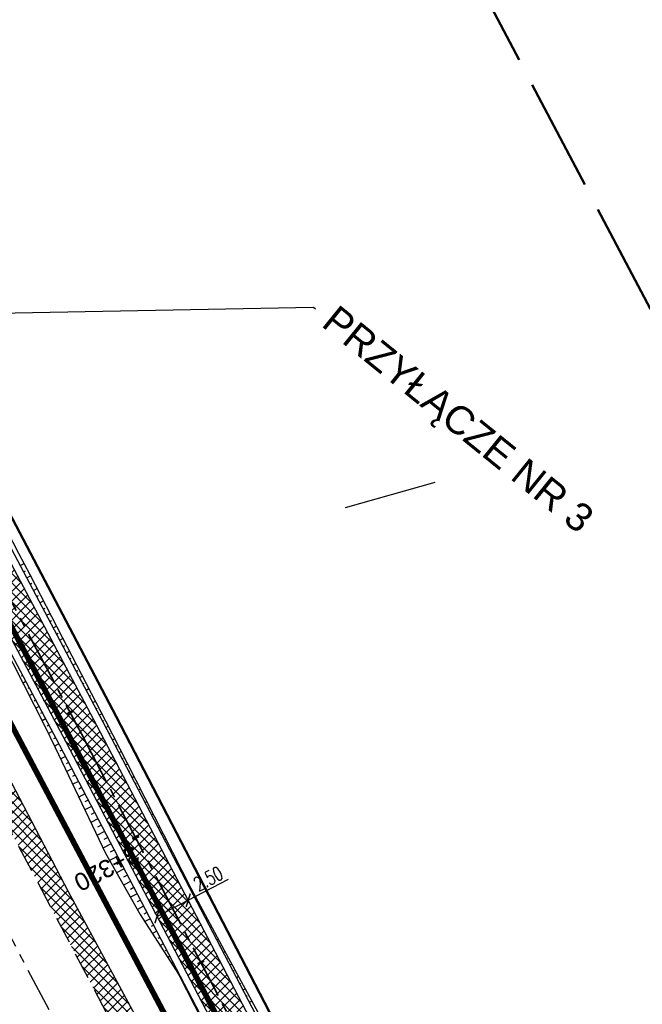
# Model space of a CAD drawing. Header units: metres. Extents: x 7529615 to 7533751, y 5721195 to 5727898.
# Tile 33 of 138: x 7531256 to 7531300, y 5724855 to 5724925. Entities that reach past the tile are written whole.
import ezdxf
from ezdxf import colors
from ezdxf.entities.mleader import LeaderData, LeaderLine
from ezdxf.math import Vec2, Vec3

# ---------------------------------------------------------------- set-up
doc = ezdxf.new("R2010")
doc.units = ezdxf.units.M
doc.header["$PDMODE"] = 1
doc.header["$PDSIZE"] = 0.3
for name, pattern in [('CENTER', [50.8, 31.75, -6.35, 6.35, -6.35]), ('CENTER2', [28.575, 19.05, -3.175, 3.175, -3.175]), ('HIDDEN', [9.525, 6.35, -3.175]), ('L_0_09', [2.5, 2, -0.5])]:
    doc.linetypes.add(name, pattern=pattern)
for name, color, linetype in [('C-DROGI-SYTUACJA-ETYKIETY', 7, 'Continuous'), ('D-hatch-pobocza', 131, 'Continuous'), ('D-pobocza', 60, 'Continuous'), ('D-rowy', 160, 'Continuous'), ('D-skarpa', 2, 'Continuous'), ('D-skarpa-kreskowanie', 2, 'Continuous'), ('D-wymiary', 1, 'Continuous')]:
    doc.layers.add(name, color=color, linetype=linetype)
for name, color, linetype, lineweight, true_color in [('D-hatch-ciag-pieszo-rowerowy', 7, 'Continuous', 13, 0xff9f80), ('D-linia-podzialowa-ZRID', 7, 'Continuous', 50, 0x40ff00), ('D-podzialy-dzialek-etap-III', 7, 'Continuous', 30, 0xff0040), ('zakres-mdcp', 7, 'L_0_09', 50, 0xff05ff)]:
    doc.layers.add(name, color=color, linetype=linetype, lineweight=lineweight, true_color=true_color)
for name, color, linetype, lineweight in [('D-krawędzie', 3, 'Continuous', 30), ('D-obrzeża', 2, 'Continuous', 30), ('D-oś', 2, 'CENTER', 30), ('D-pas-drogowy', 7, 'HIDDEN', 50), ('Sieci-EN-opisy', 4, 'Continuous', 30)]:
    doc.layers.add(name, color=color, linetype=linetype, lineweight=lineweight)
doc.layers.add('poprzeczki', color=7, linetype='Continuous', true_color=0x0000c7)
doc.styles.add('DIMTEXT', font='simplex.shx', dxfattribs={"width": 0.7})
doc.styles.get("Standard").update_dxf_attribs({"font": 'arial.ttf'})
doc.dimstyles.new('500', dxfattribs={"dimtxt": 1, "dimasz": 0.7, "dimexe": 0.2, "dimexo": 0.5, "dimgap": 0.2, "dimtad": 1, "dimrnd": 0.005, "dimzin": 0, "dimdsep": 46, "dimtxsty": 'DIMTEXT', "dimblk": 'ARCHTICK', "dimcen": 0, "dimclrd": 256, "dimclre": 256, "dimclrt": 2, "dimadec": 5, "dimazin": 0, "dimtfac": 1, "dimtofl": 0, "dimtmove": 0, "dimatfit": 3, "dimfxl": 1, "dimtolj": 1, "dimtzin": 0, "dimlwd": -1, "dimlwe": -1, "dimarcsym": 0})

# ---------------------------------------------------------------- blocks, each defined once
blk = doc.blocks.new('_ArchTick')
at = {"color": 0, "linetype": 'ByBlock', "const_width": 0.15}
blk.add_lwpolyline([(-0.5, -0.5), (0.5, 0.5)], dxfattribs=at)
blk = doc.blocks.new('*D96')
at = {"layer": 'D-wymiary', "linetype": 'ByBlock', "transparency": 16777216}
for p, q in [((7531267.509, 5724862.242), (7531270.375, 5724863.739)), ((7531265.293, 5724861.085), (7531267.509, 5724862.242)), ((7531267.277, 5724862.686), (7531267.416, 5724862.42)), ((7531265.061, 5724861.529), (7531265.2, 5724861.263))]:
    blk.add_line(p, q, dxfattribs=at)
at = {"layer": 'Defpoints', "color": 0, "linetype": 'ByBlock', "transparency": 16777216}
for p in [(7531267.509, 5724862.242), (7531267.509, 5724862.242), (7531265.293, 5724861.085)]:
    blk.add_point(p, dxfattribs=at)
at = {"layer": 'D-wymiary', "linetype": 'ByBlock', "transparency": 16777216, "xscale": 0.6999999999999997, "yscale": 0.6999999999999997, "zscale": 0.6999999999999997}
for p, rotation in [((7531267.509, 5724862.242), 27.57205401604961), ((7531265.293, 5724861.085), 207.5720540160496)]:
    blk.add_blockref('_ArchTick', p, dxfattribs=dict(at, rotation=rotation))
at = {"layer": 'D-wymiary', "color": 2, "linetype": 'ByBlock', "transparency": 16777216, "insert": (7531268.928, 5724863.773), "char_height": 1, "attachment_point": 5, "rotation": 27.57205, "style": 'DIMTEXT'}
blk.add_mtext('\\A1;2.50', dxfattribs=at)
blk = doc.blocks.new('AeccTickLine')
at = {"color": 0, "linetype": 'ByBlock', "lineweight": -2}
blk.add_line((0, 1), (0, -1), dxfattribs=at)

msp = doc.modelspace()

# ---------------------------------------------------------------- hatches: boundary and pattern name
at = {"layer": 'D-hatch-ciag-pieszo-rowerowy'}
h = msp.add_hatch(dxfattribs=at)
h.set_pattern_fill('ANSI37', color=256, scale=0.15, style=0)
h.set_pattern_definition([(45, (0.88535, 0.46493), (-0.33675960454, 0.33675960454), []), (135, (0.88535, 0.46493), (-0.33675960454, -0.33675960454), [])])
h.paths.add_polyline_path([(7531176.002, 5725035.633), (7531173.776, 5725034.493), (7531202.515, 5724979.795), (7531233.696, 5724920.95), (7531258.824, 5724873.473), (7531292.225, 5724809.507), (7531303.703, 5724787.477), (7531306.47, 5724787.579), (7531294.441, 5724810.665), (7531261.037, 5724874.637), (7531235.905, 5724922.12), (7531204.726, 5724980.962)])
at = {"layer": 'D-hatch-pobocza'}
h = msp.add_hatch(dxfattribs=at)
h.set_pattern_fill('ANSI37', color=256, scale=0.15, style=0)
h.set_pattern_definition([(45, (0, 0), (-0.33675960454, 0.33675960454), []), (135, (0, 0), (-0.33675960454, -0.33675960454), [])])
h.paths.add_polyline_path([(7531224.12, 5724929.62), (7531213.15, 5724949.98), (7531200.73, 5724973.91), (7531188.83, 5724996.41), (7531176.89, 5725019.33), (7531166.91, 5725038.07), (7531158.98, 5725054.059), (7531158.142, 5725051.386), (7531167.38, 5725033.767), (7531197.165, 5724976.988), (7531228.151, 5724918.034), (7531253.153, 5724870.491), (7531286.796, 5724806.654), (7531296.235, 5724788.675), (7531298.776, 5724787.518), (7531278.14, 5724826.49), (7531263.88, 5724853.83), (7531259.01, 5724862.85), (7531247.51, 5724884.88), (7531235.21, 5724908.21)])

# ---------------------------------------------------------------- linework, layer by layer
at = {"layer": 'D-krawędzie', "linetype": 'HIDDEN', "ltscale": 0.3, "flags": 128}
msp.add_lwpolyline([(7530572.01, 5726166.06), (7530620.381, 5726072.761), (7530641.555, 5726032.008), (7530660.961, 5725995.07), (7530689.128, 5725941.54), (7530707.336, 5725907.032), (7530725.256, 5725873.093), (7530743.97, 5725837.654), (7530770.527, 5725787.119), (7530787.864, 5725754.267), (7530809.898, 5725712.542), (7530824.739, 5725684.389), (7530840.856, 5725653.693), (7530860.675, 5725616.154), (7530865.283, 5725607.394), (7530878.05, 5725583.08), (7530918.172, 5725507.178), (7530950.163, 5725446.305), (7530993.419, 5725364.265), (7531022.766, 5725308.719), (7531053.81, 5725249.872), (7531081.166, 5725197.875), (7531103.902, 5725154.541), (7531128.123, 5725108.448), (7531149.3, 5725068.25), (7531167.38, 5725033.767), (7531197.165, 5724976.988), (7531228.151, 5724918.034), (7531253.153, 5724870.491), (7531286.796, 5724806.654), (7531306.74, 5724768.665), (7531335.094, 5724714.652), (7531357.319, 5724672.439), (7531373.645, 5724641.454), (7531392.162, 5724605.999), (7531418.48, 5724555.853), (7531439.727, 5724515.582), (7531468.399, 5724461.077), (7531491.782, 5724416.528), (7531531.99, 5724339.833), (7531557.227, 5724291.659), (7531569.852, 5724267.577), (7531591.376, 5724226.548), (7531610.004, 5724191.103), (7531616.883, 5724177.999), (7531629.985, 5724153.025), (7531641.007, 5724132.022), (7531664.906, 5724087.617), (7531677.644, 5724064.786), (7531683.112, 5724054.988), (7531686.753, 5724048.18), (7531695.448, 5724031.697), (7531703.749, 5724015.917), (7531709.214, 5724005.514), (7531719.389, 5723986.147), (7531726.295, 5723973), (7531732.741, 5723960.736), (7531735.13, 5723956.19)], dxfattribs=at)
at = {"layer": 'D-linia-podzialowa-ZRID', "color": 12, "ltscale": 15, "true_color": 0xc70000}
msp.add_lwpolyline([(7531170.59, 5725055.606), (7531170.59, 5725055.606), (7531173.733, 5725044.081), (7531215.342, 5724964.86), (7531238.054, 5724921.685), (7531262.39, 5724875.283), (7531295.587, 5724811.266), (7531348.488, 5724712.363), (7531363.741, 5724682.684), (7531366.987, 5724675.865), (7531382.541, 5724646.111), (7531401.299, 5724610.875), (7531428.965, 5724558.862), (7531449.111, 5724520.398), (7531477.293, 5724465.831), (7531500.996, 5724421.113), (7531512.122, 5724400.549), (7531513.782, 5724396.757), (7531513.782, 5724396.757)], dxfattribs=at)
at = {"layer": 'D-obrzeża'}
for points in [[(7531306.47, 5724787.579), (7531294.441, 5724810.665), (7531261.037, 5724874.637), (7531235.905, 5724922.12), (7531204.726, 5724980.962), (7531173.078, 5725041.197, -0.068789), (7531170.289, 5725048.924), (7531169.644, 5725051.962, 0.068574), (7531168.256, 5725055.815), (7531166.709, 5725058.764, -0.29099), (7531166.888, 5725060.903), (7531168.105, 5725062.505)], [(7531162.547, 5725061.318), (7531165.882, 5725054.959, -0.068574), (7531167.27, 5725051.106), (7531167.915, 5725048.068, 0.068789), (7531170.704, 5725040.34), (7531202.515, 5724979.795), (7531233.696, 5724920.95), (7531258.824, 5724873.473), (7531292.225, 5724809.507), (7531312.052, 5724771.454), (7531340.423, 5724719.339, -0.00902), (7531345.426, 5724709.741), (7531362.629, 5724675.233), (7531378.958, 5724644.242), (7531397.477, 5724608.783), (7531423.79, 5724558.646), (7531445.036, 5724518.378), (7531473.71, 5724463.87), (7531497.095, 5724419.316), (7531505.905, 5724402.511, -0.033171), (7531508.586, 5724396.451), (7531511.248, 5724389.164)]]:
    msp.add_lwpolyline(points, format="xyb", dxfattribs=at)
at = {"layer": 'D-oś', "linetype": 'CENTER2', "lineweight": 35, "ltscale": 0.2}
msp.add_lwpolyline([(7531156.869, 5725074.83), (7531166.993, 5725055.55, -0.068732), (7531168.479, 5725051.432), (7531169.1, 5725048.503, 0.068783), (7531171.89, 5725040.776), (7531203.621, 5724980.378), (7531234.8, 5724921.535), (7531259.931, 5724874.055), (7531293.333, 5724810.086), (7531313.16, 5724772.033), (7531341.529, 5724719.923, -0.009023), (7531346.533, 5724710.322), (7531363.735, 5724675.815), (7531380.065, 5724644.823), (7531398.584, 5724609.363), (7531424.897, 5724559.228), (7531446.142, 5724518.961), (7531474.816, 5724464.452), (7531498.201, 5724419.897)], format="xyb", dxfattribs=at)
at = {"layer": 'D-oś', "ltscale": 0.1}
msp.add_lwpolyline([(7531488.683, 5724414.901), (7531465.302, 5724459.448), (7531436.63, 5724513.951), (7531415.383, 5724554.223), (7531389.061, 5724604.375), (7531370.545, 5724639.828), (7531354.222, 5724670.808), (7531331.996, 5724713.024), (7531303.641, 5724767.038), (7531283.699, 5724805.024), (7531250.055, 5724868.862), (7531225.053, 5724916.406), (7531194.065, 5724975.362), (7531164.28, 5725032.142), (7531146.202, 5725066.622)], dxfattribs=at)
at = {"layer": 'D-pas-drogowy', "ltscale": 0.2, "flags": 128}
msp.add_lwpolyline([(7531633.019, 5724182.834, 0.4, 0.4, 0), (7531617.559, 5724211.608, 0.4, 0.4, 0), (7531566.784, 5724302.736, 0.4, 0.4, 0), (7531538.419, 5724356.47, 0.4, 0.4, 0), (7531526.32, 5724379.39, 0.4, 0.4, 0), (7531516.102, 5724393.607, 0.4, 0.4, 0.001485), (7531513.78, 5724396.838, 0.4, 0.4, 0), (7531501.87, 5724413.41, 0.4, 0.4, 0), (7531474.926, 5724464.508, 0.4, 0.4, 0), (7531446.2, 5724518.992, 0.4, 0.4, 0), (7531424.962, 5724559.262, 0.4, 0.4, 0), (7531398.444, 5724609.566, 0.4, 0.4, 0), (7531379.647, 5724645.216, 0.4, 0.4, 0), (7531365.23, 5724672.56, 0.4, 0.4, 0), (7531341.306, 5724717.915, 0.4, 0.4, 0), (7531312.9, 5724771.789, 0.4, 0.4, 0), (7531292.591, 5724810.307, 0.4, 0.4, 0), (7531259.392, 5724873.271, 0.4, 0.4, 0), (7531233.74, 5724921.923, 0.4, 0.4, 0), (7531203.073, 5724980.092, 0.4, 0.4, 0), (7531173.471, 5725036.225, 0.4, 0.4, 0), (7531168.27, 5725046.09, 0.4, 0.4, 0), (7531172.29, 5725062.58, 0.4, 0.4, 0), (7531166.31, 5725074.58, 0.4, 0.4, 0), (7531150.32, 5725079.6, 0.4, 0.4, 0), (7531141.5, 5725096.43, 0.4, 0.4, 0), (7531109.312, 5725157.814, 0.4, 0.4, 0), (7531086.641, 5725201.048, 0.4, 0.4, 0), (7531059.198, 5725253.384, 0.4, 0.4, 0), (7531028.207, 5725312.489, 0.4, 0.4, 0), (7530999.105, 5725367.99, 0.4, 0.4, 0), (7530956.248, 5725449.725, 0.4, 0.4, 0), (7530924.398, 5725510.464, 0.4, 0.4, 0), (7530897.51, 5725561.74, 0.4, 0.4, 0), (7530894.46, 5725566.14, 0.4, 0.4, 0), (7530892.16, 5725570.49, 0.4, 0.4, 0), (7530869.363, 5725613.307, 0.4, 0.4, 0), (7530861.694, 5725627.705, 0.4, 0.4, 0), (7530852.74, 5725644.52, 0.4, 0.4, 0), (7530831.51, 5725684.2, 0.4, 0.4, 0), (7530811.13, 5725722.52, 0.4, 0.4, 0), (7530792.348, 5725757.941, 0.4, 0.4, 0), (7530768.03, 5725803.8, 0.4, 0.4, 0), (7530748.769, 5725840.179, 0.4, 0.4, 0), (7530727.7, 5725879.97, 0.4, 0.4, 0), (7530712.098, 5725909.545, 0.4, 0.4, 0), (7530693.644, 5725944.645, 0.4, 0.4, 0), (7530665.702, 5725997.539, 0.4, 0.4, 0), (7530641.76, 5726042.88, 0.4, 0.4, 0), (7530616.5, 5726091.48, 0.4, 0.4, 0), (7530604.628, 5726114.32, 0.4, 0.4, -0.007763), (7530602.5, 5726118.43, 0.4, 0.4, 0), (7530603.992, 5726123.395, 0.4, 0.4, 0), (7530606.53, 5726131.84, 0.4, 0.4, 0), (7530603.27, 5726136.83, 0.4, 0.4, 0), (7530593.776, 5726151.369, 0.4, 0.4, 0), (7530590.203, 5726156.84, 0.4, 0.4, 0), (7530583.3, 5726167.41, 0.4, 0.4, 0), (7530580.578, 5726170.428, 0.4, 0.4, 0), (7530575.85, 5726175.67, 0.4, 0.4, 0), (7530569.01, 5726186.66, 0.4, 0.4, 0), (7530562.555, 5726199.189, 0.4, 0.4, 0), (7530555.67, 5726211.39, 0.4, 0.4, 0), (7530548.29, 5726224.23, 0.4, 0.4, 0), (7530540.58, 5726237.71, 0.4, 0.4, 0), (7530532.68, 5726252.65, 0.4, 0.4, 0), (7530524.06, 5726269.35, 0.4, 0.4, 0), (7530502.82, 5726309.91, 0.4, 0.4, 0), (7530488.83, 5726336.63, 0.4, 0.4, 0), (7530466.03, 5726380.16, 0.4, 0.4, 0), (7530438.47, 5726432.77, 0.4, 0.4, 0), (7530424.53, 5726459.09, 0.4, 0.4, 0), (7530401.63, 5726502.97, 0.4, 0.4, 0), (7530383.38, 5726538.06, 0.4, 0.4, 0), (7530353.97, 5726593.52, 0.4, 0.4, 0), (7530338.47, 5726622.74, 0.4, 0.4, 0), (7530322.01, 5726653.88, 0.4, 0.4, 0), (7530297.54, 5726700.33, 0.4, 0.4, 0), (7530287.38, 5726719.6, 0.4, 0.4, 0), (7530285.95, 5726722.316, 0.4, 0.4, 0), (7530280.26, 5726733.12, 0.4, 0.4, 0), (7530266.73, 5726758.74, 0.4, 0.4, 0), (7530260.42, 5726770.47, 0.4, 0.4, 0), (7530253.25, 5726783.82, 0.4, 0.4, 0), (7530244.95, 5726799.33, 0.4, 0.4, 0), (7530239.39, 5726808.49, 0.4, 0.4, 0), (7530238.29, 5726807.9, 0.4, 0.4, 0), (7530218.11, 5726850.67, 0.4, 0.4, 0), (7530175.907, 5726928.168, 0.4, 0.4, 0), (7530096.68, 5727076.15, 0.4, 0.4, 0), (7530094.68, 5727079.89, 0.4, 0.4, 0), (7530064.597, 5727135.523, 0.4, 0.4, 0), (7530046.731, 5727168.892, 0.4, 0.4, 0), (7530025.803, 5727208.461, 0.4, 0.4, 0), (7530012.847, 5727232.979, 0.4, 0.4, 0), (7529994.15, 5727268.45, 0.4, 0.4, 0), (7529981.671, 5727291.93, 0.4, 0.4, 0), (7529949.89, 5727351.73, 0.4, 0.4, 0), (7529924.75, 5727399.03, 0.4, 0.4, 0), (7529915.516, 5727417.1, 0.4, 0.4, 0), (7529885.83, 5727475.19, 0.4, 0.4, 0), (7529862.56, 5727519.97, 0.4, 0.4, 0), (7529852.985, 5727538.191, 0.4, 0.4, 0), (7529836.513, 5727569.511, 0.4, 0.4, 0), (7529815.369, 5727609.141, 0.4, 0.4, 0), (7529792.795, 5727651.247, 0.4, 0.4, 0), (7529774.199, 5727685.858, 0.4, 0.4, 0), (7529746.966, 5727736.059, 0.4, 0.4, 0), (7529733.92, 5727757.62, 0.4, 0.4, 0), (7529708.607, 5727806.389, 0.4, 0.4, 0), (7529688.492, 5727796.345, 0.4, 0.4, 0), (7529723.55, 5727729.88, 0.4, 0.4, 0), (7529725.42, 5727730.2, 0.4, 0.4, 0), (7529735.38, 5727711.28, 0.4, 0.4, 0), (7529739.21, 5727707.77, 0.4, 0.4, 0), (7529753.31, 5727681.13, 0.4, 0.4, 0), (7529755.178, 5727682.114, 0.4, 0.4, 0), (7529792.102, 5727611.923, 0.4, 0.4, 0), (7529811.741, 5727574.662, 0.4, 0.4, 0), (7529835.194, 5727530.193, 0.4, 0.4, 0), (7529857.56, 5727487.787, 0.4, 0.4, 0), (7529875.155, 5727454.426, 0.4, 0.4, 0), (7529890.63, 5727425.131, 0.4, 0.4, 0), (7529900.671, 5727406.159, 0.4, 0.4, 0), (7529953.284, 5727306.747, 0.4, 0.4, 0), (7529983.208, 5727250.207, 0.4, 0.4, 0), (7530015.379, 5727189.42, 0.4, 0.4, 0), (7530062.319, 5727099.625, 0.4, 0.4, 0), (7530100.06, 5727027.16, 0.4, 0.4, 0), (7530105.06, 5727018.32, 0.4, 0.4, 0), (7530143.175, 5726945.066, 0.4, 0.4, 0), (7530170.547, 5726892.961, 0.4, 0.4, 0), (7530195.92, 5726850.75, 0.4, 0.4, 0), (7530194.71, 5726849.15, 0.4, 0.4, 0), (7530197.22, 5726845.06, 0.4, 0.4, 0), (7530254.03, 5726738.21, 0.4, 0.4, 0), (7530261.371, 5726724.163, 0.4, 0.4, 0), (7530281.54, 5726685.57, 0.4, 0.4, 0), (7530289.214, 5726671.967, 0.4, 0.4, 0), (7530300.51, 5726651.778, 0.4, 0.4, 0), (7530303.939, 5726645.168, 0.4, 0.4, 0), (7530334.708, 5726583.665, 0.4, 0.4, 0), (7530397.759, 5726458.5, 0.4, 0.4, 0), (7530450.41, 5726357.28, 0.4, 0.4, 0), (7530482.4, 5726303.41, 0.4, 0.4, 0), (7530483.688, 5726301.003, 0.4, 0.4, 0), (7530491.35, 5726283.94, 0.4, 0.4, 0), (7530512.67, 5726243.78, 0.4, 0.4, 0), (7530529.43, 5726209.46, 0.4, 0.4, 0), (7530571.29, 5726130.56, 0.4, 0.4, 0), (7530581.28, 5726107.21, 0.4, 0.4, 0), (7530591.16, 5726088.44, 0.4, 0.4, 0), (7530597.42, 5726080.68, 0.4, 0.4, 0), (7530607.21, 5726063.51, 0.4, 0.4, 0), (7530610.82, 5726061.93, 0.4, 0.4, 0), (7530634.935, 5726016.147, 0.4, 0.4, 0), (7530642.914, 5726001.078, 0.4, 0.4, 0), (7530695.12, 5725902.09, 0.4, 0.4, 0), (7530708.718, 5725876.303, 0.4, 0.4, 0), (7530755.54, 5725787.51, 0.4, 0.4, 0), (7530802.56, 5725694.925, 0.4, 0.4, 0), (7530840.085, 5725624.059, 0.4, 0.4, 0), (7530865.243, 5725577.494, 0.4, 0.4, 0), (7530914.557, 5725484.684, 0.4, 0.4, 0), (7530964.182, 5725390.836, 0.4, 0.4, 0), (7531008.007, 5725307.954, 0.4, 0.4, 0), (7531059.253, 5725211.041, 0.4, 0.4, 0), (7531127.66, 5725081.67, 0.4, 0.4, 0), (7531345.12, 5724669.94, 0.4, 0.4, 0), (7531388.464, 5724586.93, 0.4, 0.4, 0), (7531412.35, 5724541.183, 0.4, 0.4, 0), (7531482.09, 5724407.62, 0.4, 0.4, 0), (7531504.02, 5724366.79, 0.4, 0.4, 0), (7531519.374, 5724337.52, 0.4, 0.4, 0), (7531563.749, 5724252.932, 0.4, 0.4, 0), (7531602.175, 5724179.681, 0.4, 0.4, 0), (7531619.177, 5724147.204, 0.4, 0.4, 0), (7531625.038, 5724135.635, 0.4, 0.4, 0), (7531656.796, 5724073.316, 0.4, 0.4, 0), (7531675.12, 5724037.36, 0.4, 0.4, 0), (7531682.71, 5724022.92, 0.4, 0.4, 0), (7531705.565, 5723979.811, 0.4, 0.4, 0), (7531736.606, 5723921.262, 0.4, 0.4, 0), (7531750.46, 5723895.13, 0.4, 0.4, 0), (7531740.77, 5723886.56, 0.4, 0.4, 0), (7531732.86, 5723885, 0.4, 0.4, 0), (7531722.18, 5723887.77, 0.4, 0.4, 0), (7531729.87, 5723862.17, 0.4, 0.4, 0), (7531742.92, 5723861.93, 0.4, 0.4, 0), (7531763.71, 5723859.52, 0.4, 0.4, 0), (7531768.42, 5723854.12, 0.4, 0.4, 0), (7531787.42, 5723817.97, 0.4, 0.4, 0), (7531795.57, 5723809.82, 0.4, 0.4, 0), (7531816.347, 5723819.85, 0.4, 0.4, 0), (7531816.347, 5723819.85, 0.4, 0.4, 0), (7531805.06, 5723843.23, 0.4, 0.4, 0), (7531803.61, 5723886.23, 0.4, 0.4, 0), (7531803.61, 5723886.23, 0.4, 0.4, 0), (7531780.08, 5723929.25, 0.4, 0.4, 0), (7531758.69, 5723936.76, 0.4, 0.4, 0), (7531749.359, 5723946.412, 0.4, 0.4, 0), (7531742.71, 5723953.29, 0.4, 0.4, 0), (7531735.177, 5723967.878, 0.4, 0.4, 0), (7531722.37, 5723992.68, 0.4, 0.4, 0), (7531705.042, 5724030.886, 0.4, 0.4, 0), (7531699.47, 5724043.17, 0.4, 0.4, 0), (7531692.69, 5724058.11, 0.4, 0.4, 0), (7531679.672, 5724084.017, 0.4, 0.4, 0), (7531674.55, 5724094.21, 0.4, 0.4, 0), (7531666.633, 5724114.003, 0.4, 0.4, 0), (7531649, 5724153.82, 0.4, 0.4, 0), (7531641.49, 5724149.34, 0.4, 0.4, 0), (7531626.04, 5724179.34, 0.4, 0.4, 0), (7531633.03, 5724182.84, 0, 0, 0)], format="xyseb", dxfattribs=at)
at = {"layer": 'D-pobocza'}
for points in [[(7531307.023, 5724787.599), (7531294.884, 5724810.896), (7531261.48, 5724874.869), (7531236.347, 5724922.354), (7531205.169, 5724981.195), (7531173.553, 5725041.368, -0.068789), (7531170.764, 5725049.096), (7531170.119, 5725052.133, 0.068574), (7531168.73, 5725055.986), (7531167.152, 5725058.996, -0.29099), (7531167.286, 5725060.6), (7531168.707, 5725062.47)], [(7531162.212, 5725060.882), (7531165.407, 5725054.788, -0.068574), (7531166.795, 5725050.935), (7531167.44, 5725047.896, 0.068789), (7531170.23, 5725040.168), (7531202.073, 5724979.562), (7531233.254, 5724920.716), (7531258.382, 5724873.241), (7531291.782, 5724809.276), (7531303.156, 5724787.446)]]:
    msp.add_lwpolyline(points, format="xyb", dxfattribs=at)
msp.add_lwpolyline([(7531298.776, 5724787.518), (7531278.14, 5724826.49), (7531263.88, 5724853.83), (7531259.01, 5724862.85), (7531247.51, 5724884.88), (7531235.21, 5724908.21), (7531224.12, 5724929.62), (7531213.15, 5724949.98), (7531200.73, 5724973.91), (7531188.83, 5724996.41), (7531176.89, 5725019.33), (7531166.91, 5725038.07), (7531158.98, 5725054.059), (7531158.142, 5725051.386)], dxfattribs=at)
at = {"layer": 'D-podzialy-dzialek-etap-III'}
msp.add_lwpolyline([(7531278.668, 5724890.109), (7531285.027, 5724891.909)], dxfattribs=at)
at = {"layer": 'D-rowy', "linetype": 'HIDDEN', "ltscale": 0.1, "const_width": 0.4, "flags": 128}
msp.add_lwpolyline([(7531506.121, 5724397.133), (7531489.191, 5724429.341), (7531483.4, 5724440.512), (7531478.412, 5724450.147), (7531462.901, 5724479.304), (7531434.633, 5724532.162), (7531396.749, 5724604.645), (7531378.596, 5724640.173), (7531368.21, 5724659.05), (7531363.9, 5724666.92), (7531355.877, 5724682.662), (7531338.033, 5724716.835), (7531309.902, 5724770.333), (7531304.158, 5724781.147), (7531299.737, 5724789.052), (7531294.93, 5724798.468), (7531279.862, 5724827.641), (7531247.715, 5724888.417), (7531220.373, 5724940.873), (7531195.514, 5724987.527), (7531168.706, 5725038.836), (7531161.296, 5725053.455), (7531161.296, 5725053.455)], dxfattribs=at)
at = {"layer": 'D-skarpa', "linetype": 'Continuous'}
for points in [[(7531230.708, 5724934.053, -0.000223), (7531256.277, 5724885.356), (7531258.574, 5724880.914), (7531261.648, 5724874.964), (7531263.151, 5724872.011), (7531267.688, 5724863.099), (7531270.049, 5724858.691), (7531272.444, 5724854.301), (7531274.719, 5724849.848), (7531276.999, 5724845.398), (7531279.375, 5724840.998), (7531281.743, 5724836.594), (7531286.35, 5724827.719), (7531288.531, 5724823.211), (7531290.815, 5724818.767), (7531293.119, 5724814.331), (7531294.924, 5724810.915), (7531295.463, 5724809.898), (7531297.815, 5724805.5), (7531302.62, 5724796.728), (7531305.022, 5724792.341), (7531307.283, 5724787.881), (7531307.417, 5724787.613)], [(7531228.71, 5724927.335, -0.000386), (7531236.047, 5724914.248), (7531238.562, 5724909.923), (7531240.908, 5724905.507), (7531247.955, 5724892.266), (7531250.347, 5724887.875), (7531252.783, 5724883.507), (7531255.08, 5724879.065), (7531257.339, 5724874.604), (7531258.085, 5724873.078), (7531259.493, 5724870.101), (7531261.633, 5724865.577), (7531264.108, 5724861.229), (7531266.812, 5724857.001), (7531269.084, 5724852.546), (7531271.476, 5724848.155), (7531280.42, 5724830.262), (7531282.741, 5724825.834), (7531291.634, 5724809.199), (7531292.169, 5724808.196), (7531299.223, 5724794.958), (7531301.525, 5724790.519), (7531303.079, 5724787.454)]]:
    msp.add_lwpolyline(points, format="xyb", dxfattribs=at)
at = {"layer": 'D-skarpa-kreskowanie', "linetype": 'Continuous'}
for p, q in [((7531255.592, 5724885.993, 108.584), (7531255.866, 5724886.139, 108.377)), ((7531255.826, 5724885.551, 108.585), (7531255.962, 5724885.624, 108.482)), ((7531256.06, 5724885.109, 108.585), (7531256.33, 5724885.253, 108.381)), ((7531256.294, 5724884.668, 108.586), (7531256.427, 5724884.738, 108.486)), ((7531256.527, 5724884.226, 108.587), (7531256.79, 5724884.364, 108.389)), ((7531256.761, 5724883.784, 108.588), (7531256.89, 5724883.852, 108.491)), ((7531256.995, 5724883.342, 108.589), (7531257.249, 5724883.476, 108.398)), ((7531257.229, 5724882.9, 108.59), (7531257.354, 5724882.966, 108.496)), ((7531257.463, 5724882.458, 108.591), (7531257.708, 5724882.588, 108.406)), ((7531257.697, 5724882.016, 108.592), (7531257.818, 5724882.08, 108.501)), ((7531257.931, 5724881.574, 108.593), (7531258.168, 5724881.699, 108.414)), ((7531258.165, 5724881.132, 108.594), (7531258.281, 5724881.194, 108.506)), ((7531258.399, 5724880.69, 108.595), (7531258.627, 5724880.811, 108.423)), ((7531258.633, 5724880.248, 108.596), (7531258.745, 5724880.308, 108.511)), ((7531258.866, 5724879.806, 108.597), (7531259.086, 5724879.923, 108.431)), ((7531259.1, 5724879.365, 108.598), (7531259.208, 5724879.421, 108.517)), ((7531259.334, 5724878.923, 108.599), (7531259.545, 5724879.034, 108.44)), ((7531255.759, 5724878.196, 108.467), (7531255.665, 5724878.146, 108.396)), ((7531259.568, 5724878.481, 108.6), (7531259.671, 5724878.535, 108.522)), ((7531255.993, 5724877.754, 108.468), (7531255.797, 5724877.65, 108.32)), ((7531259.802, 5724878.039, 108.601), (7531260.004, 5724878.146, 108.448)), ((7531260.036, 5724877.597, 108.601), (7531260.135, 5724877.649, 108.527)), ((7531256.227, 5724877.312, 108.469), (7531256.124, 5724877.258, 108.392)), ((7531256.46, 5724876.87, 108.47), (7531256.248, 5724876.758, 108.309)), ((7531260.27, 5724877.155, 108.602), (7531260.463, 5724877.257, 108.457)), ((7531256.694, 5724876.429, 108.47), (7531256.584, 5724876.37, 108.387)), ((7531260.504, 5724876.713, 108.603), (7531260.598, 5724876.763, 108.532)), ((7531260.738, 5724876.271, 108.604), (7531260.922, 5724876.369, 108.465)), ((7531256.928, 5724875.987, 108.471), (7531256.7, 5724875.866, 108.299)), ((7531257.162, 5724875.545, 108.472), (7531257.044, 5724875.482, 108.383)), ((7531260.972, 5724875.829, 108.605), (7531261.062, 5724875.877, 108.537)), ((7531261.205, 5724875.387, 108.606), (7531261.381, 5724875.48, 108.474)), ((7531257.396, 5724875.103, 108.473), (7531257.152, 5724874.973, 108.289)), ((7531261.439, 5724874.945, 108.607), (7531261.525, 5724874.991, 108.542)), ((7531257.63, 5724874.661, 108.474), (7531257.503, 5724874.594, 108.379)), ((7531257.864, 5724874.219, 108.475), (7531257.596, 5724874.077, 108.273)), ((7531261.671, 5724874.502, 108.608), (7531261.838, 5724874.59, 108.482)), ((7531261.903, 5724874.059, 108.609), (7531261.984, 5724874.102, 108.548)), ((7531258.098, 5724873.777, 108.476), (7531257.957, 5724873.702, 108.37)), ((7531258.332, 5724873.335, 108.477), (7531258.035, 5724873.178, 108.254)), ((7531262.134, 5724873.616, 108.61), (7531262.292, 5724873.698, 108.491)), ((7531258.564, 5724872.892, 108.478), (7531258.407, 5724872.81, 108.36)), ((7531262.365, 5724873.173, 108.611), (7531262.442, 5724873.213, 108.553)), ((7531262.597, 5724872.729, 108.612), (7531262.746, 5724872.807, 108.5)), ((7531258.795, 5724872.449, 108.479), (7531258.464, 5724872.276, 108.23)), ((7531259.026, 5724872.006, 108.48), (7531258.852, 5724871.915, 108.349)), ((7531262.828, 5724872.286, 108.613), (7531262.9, 5724872.324, 108.558)), ((7531263.06, 5724871.843, 108.614), (7531263.199, 5724871.916, 108.509)), ((7531259.258, 5724871.563, 108.481), (7531258.892, 5724871.371, 108.206)), ((7531263.291, 5724871.4, 108.615), (7531263.359, 5724871.435, 108.564)), ((7531259.489, 5724871.119, 108.482), (7531259.298, 5724871.019, 108.338)), ((7531259.721, 5724870.676, 108.483), (7531259.32, 5724870.467, 108.181)), ((7531263.523, 5724870.957, 108.616), (7531263.653, 5724871.025, 108.517)), ((7531263.754, 5724870.513, 108.617), (7531263.817, 5724870.546, 108.569)), ((7531259.952, 5724870.233, 108.484), (7531259.743, 5724870.124, 108.326)), ((7531260.184, 5724869.79, 108.485), (7531259.748, 5724869.562, 108.157)), ((7531263.986, 5724870.07, 108.617), (7531264.107, 5724870.134, 108.526)), ((7531260.415, 5724869.346, 108.486), (7531260.188, 5724869.228, 108.315)), ((7531264.217, 5724869.627, 108.618), (7531264.275, 5724869.657, 108.574)), ((7531264.448, 5724869.184, 108.619), (7531264.561, 5724869.242, 108.535)), ((7531260.646, 5724868.903, 108.486), (7531260.176, 5724868.657, 108.133)), ((7531260.878, 5724868.46, 108.487), (7531260.634, 5724868.333, 108.304)), ((7531264.68, 5724868.741, 108.62), (7531264.734, 5724868.769, 108.58)), ((7531261.109, 5724868.017, 108.488), (7531260.604, 5724867.753, 108.108)), ((7531264.911, 5724868.297, 108.621), (7531265.014, 5724868.351, 108.544)), ((7531265.143, 5724867.854, 108.622), (7531265.192, 5724867.88, 108.585)), ((7531261.572, 5724867.13, 108.49), (7531261.032, 5724866.848, 108.084)), ((7531261.341, 5724867.574, 108.489), (7531261.079, 5724867.437, 108.293)), ((7531265.374, 5724867.411, 108.623), (7531265.468, 5724867.46, 108.553)), ((7531261.804, 5724866.687, 108.491), (7531261.525, 5724866.542, 108.281)), ((7531265.606, 5724866.968, 108.624), (7531265.65, 5724866.991, 108.59)), ((7531265.837, 5724866.524, 108.625), (7531265.922, 5724866.569, 108.561)), ((7531262.035, 5724866.244, 108.492), (7531261.46, 5724865.944, 108.06)), ((7531262.266, 5724865.801, 108.493), (7531261.973, 5724865.648, 108.273)), ((7531266.068, 5724866.081, 108.626), (7531266.108, 5724866.102, 108.596)), ((7531266.3, 5724865.638, 108.627), (7531266.375, 5724865.677, 108.57)), ((7531262.498, 5724865.357, 108.494), (7531261.928, 5724865.06, 108.065)), ((7531262.729, 5724864.914, 108.495), (7531262.452, 5724864.77, 108.287)), ((7531266.531, 5724865.195, 108.628), (7531266.567, 5724865.213, 108.601)), ((7531262.961, 5724864.471, 108.496), (7531262.423, 5724864.19, 108.091)), ((7531266.763, 5724864.752, 108.629), (7531266.829, 5724864.786, 108.579)), ((7531266.994, 5724864.308, 108.63), (7531267.025, 5724864.324, 108.606)), ((7531263.424, 5724863.585, 108.498), (7531262.918, 5724863.32, 108.117)), ((7531263.192, 5724864.028, 108.497), (7531262.931, 5724863.892, 108.3)), ((7531267.226, 5724863.865, 108.631), (7531267.283, 5724863.895, 108.588)), ((7531263.655, 5724863.141, 108.499), (7531263.41, 5724863.013, 108.314)), ((7531267.457, 5724863.422, 108.632), (7531267.483, 5724863.436, 108.612)), ((7531267.688, 5724862.979, 108.633), (7531267.738, 5724863.005, 108.595)), ((7531263.886, 5724862.698, 108.5), (7531263.412, 5724862.451, 108.143)), ((7531264.118, 5724862.255, 108.501), (7531263.889, 5724862.135, 108.328)), ((7531267.92, 5724862.536, 108.633), (7531267.947, 5724862.55, 108.613)), ((7531268.151, 5724862.092, 108.634), (7531268.21, 5724862.123, 108.59)), ((7531264.349, 5724861.812, 108.502), (7531263.907, 5724861.581, 108.169)), ((7531268.383, 5724861.649, 108.635), (7531268.415, 5724861.666, 108.611)), ((7531264.581, 5724861.369, 108.502), (7531264.37, 5724861.258, 108.344)), ((7531264.812, 5724860.925, 108.503), (7531264.43, 5724860.726, 108.223)), ((7531268.614, 5724861.206, 108.636), (7531268.683, 5724861.242, 108.585)), ((7531268.846, 5724860.763, 108.637), (7531268.882, 5724860.782, 108.61)), ((7531265.044, 5724860.482, 108.504), (7531264.872, 5724860.392, 108.382)), ((7531265.275, 5724860.039, 108.505), (7531264.971, 5724859.88, 108.295)), ((7531269.077, 5724860.319, 108.638), (7531269.155, 5724860.36, 108.58)), ((7531265.507, 5724859.596, 108.506), (7531265.374, 5724859.526, 108.419)), ((7531269.308, 5724859.876, 108.639), (7531269.35, 5724859.898, 108.608)), ((7531269.54, 5724859.433, 108.64), (7531269.627, 5724859.479, 108.575)), ((7531265.738, 5724859.152, 108.507), (7531265.511, 5724859.034, 108.367)), ((7531265.969, 5724858.709, 108.508), (7531265.876, 5724858.66, 108.456)), ((7531269.771, 5724858.99, 108.641), (7531269.817, 5724859.014, 108.606)), ((7531266.201, 5724858.266, 108.509), (7531266.052, 5724858.189, 108.439)), ((7531270.003, 5724858.547, 108.642), (7531270.1, 5724858.597, 108.569)), ((7531270.234, 5724858.103, 108.643), (7531270.287, 5724858.131, 108.603)), ((7531266.432, 5724857.823, 108.51), (7531266.378, 5724857.794, 108.493)), ((7531266.593, 5724857.343, 108.512), (7531266.664, 5724857.38, 108.511)), ((7531270.466, 5724857.66, 108.644), (7531270.579, 5724857.719, 108.559)), ((7531270.697, 5724857.217, 108.645), (7531270.758, 5724857.249, 108.599)), ((7531266.856, 5724856.916, 108.542), (7531266.875, 5724856.926, 108.527)), ((7531270.928, 5724856.774, 108.646), (7531271.058, 5724856.841, 108.548)), ((7531267.083, 5724856.47, 108.546), (7531267.127, 5724856.493, 108.513)), ((7531267.31, 5724856.025, 108.55), (7531267.334, 5724856.037, 108.532)), ((7531271.16, 5724856.331, 108.647), (7531271.229, 5724856.366, 108.595)), ((7531271.391, 5724855.887, 108.648), (7531271.537, 5724855.963, 108.538)), ((7531267.537, 5724855.579, 108.554), (7531267.589, 5724855.607, 108.515)), ((7531267.764, 5724855.134, 108.558), (7531267.792, 5724855.149, 108.537)), ((7531271.623, 5724855.444, 108.649), (7531271.7, 5724855.484, 108.591)), ((7531271.854, 5724855.001, 108.649), (7531272.016, 5724855.085, 108.528))]:
    msp.add_line(p, q, dxfattribs=at)
at = {"layer": 'zakres-mdcp', "color": 202, "lineweight": 50, "ltscale": 4, "flags": 128}
msp.add_lwpolyline([(7531758.716, 5723850.032), (7531728.332, 5723851.794), (7531693.814, 5723894.136), (7531508.569, 5724248.602), (7531193.64, 5724847.394), (7530844.997, 5725516.068), (7530405.871, 5726335.327), (7530096.993, 5726929.301), (7529784.459, 5727520.373), (7529614.644, 5727842.41), (7529717.957, 5727897.667), (7529956.258, 5727449.278), (7530409.857, 5726589.568), (7530617.799, 5726197.499), (7530696.376, 5726240.903), (7530727.021, 5726177.862), (7530650.299, 5726135.481), (7530758.301, 5725929.636), (7531064.675, 5725351.856), (7531385.887, 5724741.515), (7531581.6, 5724370.323), (7531686.001, 5724174.745), (7531797.117, 5723955.134), (7531838.087, 5723957.501), (7531858.457, 5723931.987), (7531819.328, 5723892.549), (7531820.891, 5723857.614), (7531768.235, 5723832.41), (7531758.716, 5723850.032)], dxfattribs=at)

# ---------------------------------------------------------------- block references
at = {"layer": 'poprzeczki', "color": 2, "linetype": 'Continuous', "lineweight": 60, "xscale": 0.25, "yscale": 0.25, "zscale": 0.25}
for p, rotation in [((7531259.137, 5724875.555), 297.8912678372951), ((7531263.774, 5724866.695), 297.572054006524), ((7531268.402, 5724857.831), 297.572054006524)]:
    msp.add_blockref('AeccTickLine', p, dxfattribs=dict(at, rotation=rotation))

# ---------------------------------------------------------------- texts
at = {"layer": 'C-DROGI-SYTUACJA-ETYKIETY', "color": 2}
msp.add_text('3+320', height=1.25, rotation=207.57205, dxfattribs=at).set_placement((7531263.615, 5724866.189))

# ---------------------------------------------------------------- dimensions: what is measured, and where the dimension line sits
at = {"layer": 'D-wymiary', "linetype": 'ByBlock'}
dim = msp.add_aligned_dim(p1=(7531265.293, 5724861.085), p2=(7531267.509, 5724862.242), distance=0, dimstyle='500', dxfattribs=at)
dim.commit()
dim.dimension.update_dxf_attribs({"geometry": '*D96', "text_midpoint": (7531268.928, 5724863.773)})

# ---------------------------------------------------------------- leaders
at = {"layer": 'Sieci-EN-opisy'}
ml = msp.add_multileader_mtext('Standard', dxfattribs=at)
ml.set_content('PRZYŁĄCZE NR 3', color=256)
ml.set_leader_properties()
ml.build(insert=Vec2(0, 0))
ml.multileader.update_dxf_attribs({"text_right_attachment_type": 6, "dogleg_length": 0.36, "arrow_head_size": 2})
ctx = ml.context
ctx.base_point, ctx.char_height, ctx.arrow_head_size, ctx.landing_gap_size, ctx.plane_origin, ctx.plane_x_axis, ctx.plane_y_axis = Vec3(7531276.537, 5724904.205), 2, 2, 1, Vec3(7531276.49, 5724905.052), Vec3(0.777251, -0.629191), Vec3(0.629191, 0.777251)
ctx.right_attachment = 6
notes = []
notes.append((ctx, [(0, (1, 1, 0), (7531276.398, 5724904.319), (0.777251, -0.629191), 0.18, [(0, [(7531246.084, 5724903.729)], 0, [])])]))
ctx.mtext.insert, ctx.mtext.text_direction, ctx.mtext.rotation, ctx.mtext.width, ctx.mtext.defined_height, ctx.mtext.flow_direction = Vec3(7531278.128, 5724904.581), Vec3(0.777251, -0.629191), 5.602673, 37.70074, 33.709, 5
for ctx, leaders in notes:
    for number, flags, end, landing, length, lines in leaders:
        leader = LeaderData()
        leader.index, (leader.has_last_leader_line, leader.has_dogleg_vector, leader.attachment_direction) = number, flags
        leader.last_leader_point, leader.dogleg_vector, leader.dogleg_length = Vec3(end), Vec3(landing), length
        for number, points, colour, breaks in lines:
            line = LeaderLine()
            line.index, line.vertices, line.color, line.breaks = number, Vec3.list(points), colors.encode_raw_color(colour), breaks
            leader.lines.append(line)
        ctx.leaders.append(leader)

doc.saveas('drawing.dxf')
